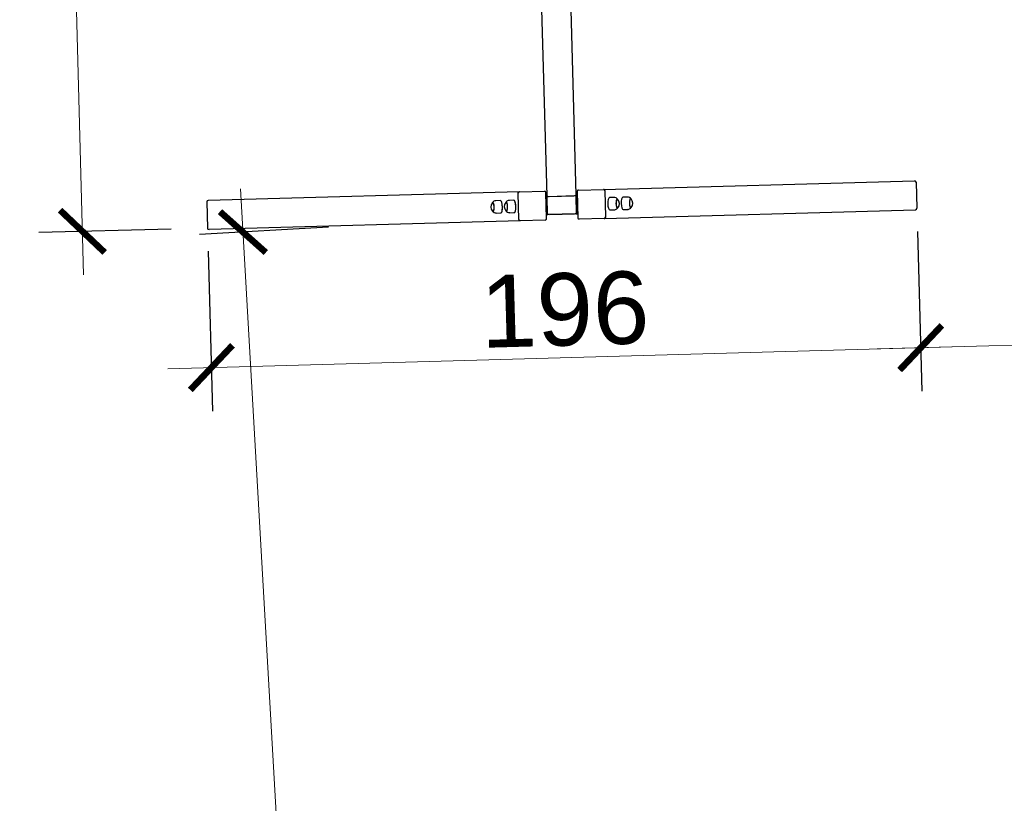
# Model space of a CAD drawing. Header units: millimetres. Extents: x 115689 to 123680, y 15655 to 20110.
# Tile 3 of 21: x 116951 to 117223, y 16769 to 16985. Entities that reach past the tile are written whole.
import ezdxf

# ---------------------------------------------------------------- set-up
doc = ezdxf.new("R2010")
doc.units = ezdxf.units.MM
doc.header["$LTSCALE"] = 100
doc.header["$MEASUREMENT"] = 0
doc.linetypes.add('DASHED', pattern=[0.75, 0.5, -0.25])
for name, color, linetype in [('2D_METAL', 232, 'Continuous'), ('4.Piłkochwyty', 30, 'DASHED'), ('Warstwa1', 1, 'Continuous')]:
    doc.layers.add(name, color=color, linetype=linetype)
doc.styles.add('styl3', font='ARIAL.TTF', dxfattribs={"height": 20})
doc.dimstyles.new('ISO-25$0', dxfattribs={"dimtxt": 10, "dimasz": 10, "dimexe": 5, "dimexo": 12, "dimgap": 2, "dimtad": 1, "dimdec": 0, "dimtxsty": 'Standard', "dimblk": 'ARCHTICK', "dimcen": 2.5, "dimdle": 5, "dimadec": 0, "dimazin": 0, "dimtfac": 1, "dimtdec": 0, "dimtmove": 0, "dimatfit": 3, "dimfxl": 1, "dimlwd": 0, "dimarcsym": 0})

# ---------------------------------------------------------------- blocks, each defined once
blk = doc.blocks.new('_ArchTick')
at = {"layer": 'Warstwa1', "color": 0, "const_width": 0.15}
blk.add_lwpolyline([(-0.5, -0.5), (0.5, 0.5)], dxfattribs=at)
blk = doc.blocks.new('*D675')
at = {"layer": '2D_METAL', "color": 1, "linetype": 'ByBlock', "lineweight": 0}
blk.add_line((116962.8, 17141.18), (116968.75, 16914.66), dxfattribs=at)
at = {"layer": '2D_METAL', "color": 1, "linetype": 'ByBlock', "lineweight": -2}
for p, q in [((116987.69, 17129.83), (116951.12, 17128.87)), ((116993.01, 16927.3), (116956.44, 16926.34))]:
    blk.add_line(p, q, dxfattribs=at)
at = {"layer": 'Defpoints', "color": 0, "linetype": 'ByBlock'}
for p in [(116997.69, 17130.09), (116968.43, 16926.66), (117003.01, 16927.57)]:
    blk.add_point(p, dxfattribs=at)
at = {"layer": '2D_METAL', "color": 1, "linetype": 'ByBlock', "lineweight": 0, "xscale": 12, "yscale": 12, "zscale": 12}
for p, rotation in [((116963.11, 17129.18), 91.504172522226), ((116968.43, 16926.66), 271.504172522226)]:
    blk.add_blockref('_ArchTick', p, dxfattribs=dict(at, rotation=rotation))
at = {"layer": '2D_METAL', "color": 4, "linetype": 'ByBlock', "insert": (116978.99, 17028.27), "char_height": 20, "attachment_point": 5, "rotation": 271.5042, "style": 'styl3'}
blk.add_mtext('203', dxfattribs=at)
blk = doc.blocks.new('*D676')
at = {"layer": '2D_METAL', "color": 1, "linetype": 'ByBlock', "lineweight": 0}
blk.add_line((117012.09, 16938.43), (117038.86, 16471.69), dxfattribs=at)
at = {"layer": '2D_METAL', "color": 1, "linetype": 'ByBlock', "lineweight": -2}
for p, q in [((117036.4, 16927.81), (117000.8, 16925.76)), ((117061.8, 16485.03), (117026.19, 16482.98))]:
    blk.add_line(p, q, dxfattribs=at)
at = {"layer": 'Defpoints', "color": 0, "linetype": 'ByBlock'}
for p in [(117046.39, 16928.38), (117071.78, 16485.6), (117038.17, 16483.67)]:
    blk.add_point(p, dxfattribs=at)
at = {"layer": '2D_METAL', "color": 1, "linetype": 'ByBlock', "lineweight": 0, "xscale": 12, "yscale": 12, "zscale": 12}
for p, rotation in [((117012.78, 16926.45), 93.28253975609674), ((117038.17, 16483.67), 273.2825397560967)]:
    blk.add_blockref('_ArchTick', p, dxfattribs=dict(at, rotation=rotation))
at = {"layer": '2D_METAL', "color": 4, "linetype": 'ByBlock', "insert": (117038.45, 16705.81), "char_height": 20, "attachment_point": 5, "rotation": 273.2825, "style": 'styl3'}
blk.add_mtext('444', dxfattribs=at)
blk = doc.blocks.new('*D680')
at = {"layer": '2D_METAL', "color": 1, "linetype": 'ByBlock', "lineweight": -2}
for p, q in [((117199.15, 16926.65), (117200.38, 16882.52)), ((117003.19, 16921.17), (117004.42, 16877.03))]:
    blk.add_line(p, q, dxfattribs=at)
at = {"layer": '2D_METAL', "color": 1, "linetype": 'ByBlock', "lineweight": 0}
blk.add_line((116992.09, 16888.69), (117212.04, 16894.85), dxfattribs=at)
at = {"layer": 'Defpoints', "color": 0, "linetype": 'ByBlock'}
for p in [(117198.87, 16936.65), (117002.91, 16931.16), (117200.05, 16894.52)]:
    blk.add_point(p, dxfattribs=at)
at = {"layer": '2D_METAL', "color": 1, "linetype": 'ByBlock', "lineweight": 0, "xscale": 12, "yscale": 12, "zscale": 12}
for p, rotation in [((117200.05, 16894.52), 1.603633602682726), ((117004.08, 16889.03), 181.6036336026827)]:
    blk.add_blockref('_ArchTick', p, dxfattribs=dict(at, rotation=rotation))
at = {"layer": '2D_METAL', "color": 4, "linetype": 'ByBlock', "insert": (117101.7, 16904.98), "char_height": 20, "attachment_point": 5, "rotation": 1.6036, "style": 'styl3'}
blk.add_mtext('196', dxfattribs=at)
blk = doc.blocks.new('*D681')
at = {"layer": '2D_METAL', "color": 1, "linetype": 'ByBlock', "lineweight": -2}
for p, q in [((119331.12, 16986.34), (119332.35, 16942.21)), ((117199.15, 16926.65), (117200.38, 16882.52))]:
    blk.add_line(p, q, dxfattribs=at)
at = {"layer": '2D_METAL', "color": 1, "linetype": 'ByBlock', "lineweight": 0}
blk.add_line((117188.05, 16894.18), (119344.01, 16954.54), dxfattribs=at)
at = {"layer": 'Defpoints', "color": 0, "linetype": 'ByBlock'}
for p in [(119330.84, 16996.34), (119332.02, 16954.2), (117198.87, 16936.65)]:
    blk.add_point(p, dxfattribs=at)
at = {"layer": '2D_METAL', "color": 1, "linetype": 'ByBlock', "lineweight": 0, "xscale": 12, "yscale": 12, "zscale": 12}
for p, rotation in [((119332.02, 16954.2), 1.603633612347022), ((117200.05, 16894.52), 181.603633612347)]:
    blk.add_blockref('_ArchTick', p, dxfattribs=dict(at, rotation=rotation))
at = {"layer": '2D_METAL', "color": 4, "linetype": 'ByBlock', "insert": (118265.66, 16937.57), "char_height": 20, "attachment_point": 5, "rotation": 1.6036, "style": 'styl3'}
blk.add_mtext('2133', dxfattribs=at)

msp = doc.modelspace()

# ---------------------------------------------------------------- linework, layer by layer
at = {"layer": '4.Piłkochwyty', "linetype": 'ByBlock'}
for p, q in [((117096.811, 16936.494), (117091.359, 17131.217)), ((117102.344, 17024.733), (117104.808, 16936.718)), ((117112.431, 16938.232), (117198.336, 16940.637)), ((117112.431, 16938.232), (117198.336, 16940.637)), ((117198.765, 16940.248), (117198.966, 16933.051)), ((117089.115, 16937.579), (117003.211, 16935.174)), ((117089.115, 16937.579), (117003.211, 16935.174)), ((117088.744, 16937.168), (117088.945, 16929.971)), ((117088.744, 16937.168), (117088.945, 16929.971)), ((117088.744, 16937.168), (117088.945, 16929.971)), ((117088.744, 16937.168), (117088.945, 16929.971)), ((117089.173, 16937.58), (117089.115, 16937.579)), ((117089.173, 16937.58), (117089.115, 16937.579)), ((117089.173, 16937.58), (117096.067, 16937.773)), ((117096.669, 16930.187), (117096.467, 16937.384)), ((117096.498, 16936.285), (117096.816, 16936.294)), ((117096.811, 16936.494), (117096.816, 16936.294)), ((117096.816, 16936.294), (117097.216, 16936.305)), ((117096.956, 16931.296), (117096.816, 16936.294)), ((117096.956, 16931.296), (117096.816, 16936.294)), ((117097.216, 16936.305), (117104.413, 16936.507)), ((117097.416, 16936.311), (117104.213, 16936.501)), ((117104.413, 16936.507), (117104.813, 16936.518)), ((117104.808, 16936.718), (117104.813, 16936.518)), ((117104.813, 16936.518), (117104.953, 16931.52)), ((117104.814, 16936.518), (117104.813, 16936.518)), ((117104.813, 16936.518), (117104.953, 16931.52)), ((117104.814, 16936.518), (117105.133, 16936.527)), ((117105.133, 16936.527), (117104.814, 16936.518)), ((117104.825, 16936.118), (117104.814, 16936.518)), ((117104.814, 16936.518), (117104.954, 16931.52)), ((117104.954, 16931.52), (117104.814, 16936.518)), ((117104.825, 16936.118), (117104.824, 16936.118)), ((117105.102, 16937.626), (117105.304, 16930.429)), ((117105.48, 16938.037), (117112.374, 16938.23)), ((117112.374, 16938.23), (117112.431, 16938.232)), ((117113.027, 16930.645), (117112.826, 16937.842)), ((117113.027, 16930.645), (117112.826, 16937.842)), ((117113.027, 16930.645), (117112.826, 16937.842)), ((117115.272, 16936.01), (117114.028, 16935.975)), ((117118.972, 16936.114), (117117.728, 16936.079)), ((117002.804, 16934.762), (117003.006, 16927.565)), ((117002.804, 16934.762), (117003.006, 16927.565)), ((117081.819, 16934.623), (117081.806, 16934.623)), ((117083.948, 16935.133), (117082.703, 16935.098)), ((117082.703, 16935.098), (117082.703, 16935.098)), ((117085.519, 16934.727), (117085.506, 16934.727)), ((117087.648, 16935.237), (117086.403, 16935.202)), ((117086.403, 16935.202), (117086.403, 16935.202)), ((117116.195, 16935.586), (117116.182, 16935.586)), ((117119.894, 16935.689), (117119.882, 16935.689)), ((117081.876, 16932.124), (117081.889, 16932.124)), ((117082.798, 16931.7), (117084.043, 16931.735)), ((117082.798, 16931.7), (117082.798, 16931.7)), ((117085.576, 16932.228), (117085.589, 16932.228)), ((117086.498, 16931.803), (117087.743, 16931.838)), ((117086.498, 16931.803), (117086.498, 16931.803)), ((117096.638, 16931.287), (117096.956, 16931.296)), ((117097.356, 16931.307), (117096.956, 16931.296)), ((117096.962, 16931.096), (117096.956, 16931.296)), ((117104.553, 16931.508), (117097.356, 16931.307)), ((117097.556, 16931.313), (117104.353, 16931.503)), ((117104.953, 16931.52), (117104.553, 16931.508)), ((117104.942, 16931.92), (117104.943, 16931.92)), ((117104.943, 16931.92), (117104.954, 16931.52)), ((117104.953, 16931.52), (117104.954, 16931.52)), ((117104.959, 16931.32), (117104.953, 16931.52)), ((117104.954, 16931.52), (117105.273, 16931.529)), ((117105.273, 16931.529), (117104.954, 16931.52)), ((117112.655, 16930.235), (117198.56, 16932.64)), ((117112.655, 16930.235), (117198.56, 16932.64)), ((117114.123, 16932.577), (117115.368, 16932.612)), ((117116.252, 16933.086), (117116.265, 16933.087)), ((117117.823, 16932.68), (117119.067, 16932.715)), ((117119.952, 16933.19), (117119.964, 16933.19)), ((117089.339, 16929.582), (117003.435, 16927.177)), ((117089.339, 16929.582), (117003.435, 16927.177)), ((117089.397, 16929.584), (117089.339, 16929.582)), ((117089.397, 16929.584), (117089.339, 16929.582)), ((117096.29, 16929.777), (117089.397, 16929.584)), ((117112.598, 16930.233), (117105.704, 16930.04)), ((117112.598, 16930.233), (117112.655, 16930.235))]:
    msp.add_line(p, q, dxfattribs=at)
for centre, radius, start, end in [((117096.072, 16937.378), 0.395, 0.87171, 90.80524), ((117096.072, 16937.378), 0.395, 0.87171, 90.80524), ((117105.496, 16937.643), 0.395, 92.33977, 182.39781), ((117115.377, 16934.882), 1.112, 32.03047, 95.36532), ((117119.077, 16934.986), 1.112, 32.03047, 95.36532), ((117083.098, 16933.409), 1.812, 140.7184, 222.48887), ((117083.098, 16933.409), 1.812, 140.7184, 222.48887), ((117086.798, 16933.512), 1.812, 140.7184, 222.48887), ((117086.798, 16933.512), 1.812, 140.7184, 222.48887), ((117114.973, 16934.301), 1.812, 320.7184, 42.48887), ((117118.673, 16934.405), 1.812, 320.7184, 42.48887), ((117082.694, 16932.828), 1.112, 212.03047, 275.36532), ((117082.694, 16932.828), 1.112, 212.03047, 275.36532), ((117086.394, 16932.931), 1.112, 212.03047, 275.36532), ((117086.394, 16932.931), 1.112, 212.03047, 275.36532), ((117096.274, 16930.171), 0.395, 272.33977, 2.39781), ((117096.274, 16930.171), 0.395, 272.33977, 2.39781), ((117105.699, 16930.435), 0.395, 180.87171, 270.80524)]:
    msp.add_arc(centre, radius, start, end, dxfattribs=at)
for centre, major_axis, ratio, start_param, end_param in [((117198.347, 16940.237), (0.417, 0.012), 0.9578263, 0, 1.5707963), ((117089.127, 16937.179), (-0.011, 0.4), 0.9578263, 0, 1.5707963), ((117089.127, 16937.179), (-0.011, 0.4), 0.9578263, 0, 1.5707963), ((117089.127, 16937.179), (-0.011, 0.4), 0.9578263, 0, 1.5707963), ((117089.127, 16937.179), (-0.011, 0.4), 0.9578263, 0, 1.5707963), ((117089.184, 16937.181), (0.011, -0.4), 0.9578263, 3.1415927, 4.712389), ((117089.184, 16937.181), (0.011, -0.4), 0.9578263, 3.1415927, 4.712389), ((117112.385, 16937.83), (-0.011, 0.4), 0.9578263, 4.712389, 6.2831853), ((117112.443, 16937.832), (0.011, -0.4), 0.9578263, 1.5707963, 3.1415927), ((117112.443, 16937.832), (0.011, -0.4), 0.9578263, 1.5707963, 3.1415927), ((117112.443, 16937.832), (0.011, -0.4), 0.9578263, 1.5707963, 3.1415927), ((117114.075, 16934.276), (0.048, -1.699), 0.2873479, 3.1415927, 6.2831853), ((117117.775, 16934.38), (0.048, -1.699), 0.2873479, 3.1415927, 6.2831853), ((117003.222, 16934.774), (-0.417, -0.012), 0.9578263, 4.712389, 6.2831853), ((117003.222, 16934.774), (-0.417, -0.012), 0.9578263, 4.712389, 6.2831853), ((117081.841, 16933.374), (0.035, -1.25), 0.2873479, 0, 3.4620493), ((117081.841, 16933.374), (-0.035, 1.25), 0.2873479, 0, 0.3204567), ((117081.841, 16933.374), (-0.035, 1.25), 0.2873479, 2.821136, 6.2831853), ((117081.854, 16933.374), (0.035, -1.25), 0.2873479, 0, 3.1415927), ((117081.854, 16933.374), (0.035, -1.25), 0.2873479, 0, 3.1415927), ((117083.996, 16933.434), (0.048, -1.699), 0.2873479, 0, 3.1415927), ((117083.995, 16933.434), (-0.048, 1.699), 0.2873479, 3.1415927, 6.2831853), ((117085.541, 16933.477), (0.035, -1.25), 0.2873479, 0, 3.4620493), ((117085.541, 16933.477), (0.035, -1.25), 0.2873479, 0, 3.4620493), ((117085.554, 16933.478), (0.035, -1.25), 0.2873479, 0, 3.1415927), ((117085.554, 16933.478), (-0.035, 1.25), 0.2873479, 3.1415927, 6.2831853), ((117087.695, 16933.538), (0.048, -1.699), 0.2873479, 0, 3.1415927), ((117087.695, 16933.538), (-0.048, 1.699), 0.2873479, 3.1415927, 6.2831853), ((117116.217, 16934.336), (0.035, -1.25), 0.2873479, 3.1415927, 6.2831853), ((117116.23, 16934.336), (0.035, -1.25), 0.2873479, 2.821136, 6.2831853), ((117119.917, 16934.44), (0.035, -1.25), 0.2873479, 3.1415927, 6.2831853), ((117119.929, 16934.44), (0.035, -1.25), 0.2873479, 2.821136, 6.2831853), ((117119.929, 16934.44), (0.035, -1.25), 0.2873479, 0, 0.3204567), ((117081.841, 16933.374), (0.035, -1.25), 0.2873479, 5.9627287, 6.2831853), ((117085.541, 16933.477), (0.035, -1.25), 0.2873479, 5.9627287, 6.2831853), ((117085.541, 16933.477), (0.035, -1.25), 0.2873479, 5.9627287, 6.2831853), ((117112.587, 16930.633), (-0.011, 0.4), 0.9578263, 3.1415927, 4.712389), ((117112.644, 16930.635), (0.011, -0.4), 0.9578263, 0, 1.5707963), ((117112.644, 16930.635), (0.011, -0.4), 0.9578263, 0, 1.5707963), ((117112.644, 16930.635), (0.011, -0.4), 0.9578263, 0, 1.5707963), ((117116.23, 16934.336), (0.035, -1.25), 0.2873479, 0, 0.3204567), ((117198.549, 16933.04), (0.417, 0.012), 0.9578263, 4.712389, 6.2831853), ((117089.328, 16929.982), (-0.011, 0.4), 0.9578263, 1.5707963, 3.1415927), ((117089.328, 16929.982), (-0.011, 0.4), 0.9578263, 1.5707963, 3.1415927), ((117089.328, 16929.982), (-0.011, 0.4), 0.9578263, 1.5707963, 3.1415927), ((117089.328, 16929.982), (-0.011, 0.4), 0.9578263, 1.5707963, 3.1415927), ((117089.385, 16929.983), (0.011, -0.4), 0.9578263, 4.712389, 6.2831853), ((117089.386, 16929.983), (0.011, -0.4), 0.9578263, 4.712389, 6.2831853), ((117003.423, 16927.577), (-0.417, -0.012), 0.9578263, 0, 1.5707963), ((117003.423, 16927.577), (-0.417, -0.012), 0.9578263, 0, 1.5707963)]:
    msp.add_ellipse(centre, major_axis=major_axis, ratio=ratio, start_param=start_param, end_param=end_param, dxfattribs=at)
for points in [[(117082.703, 16935.081), (117082.653, 16935.085), (117082.471, 16935.099), (117082.16, 16934.976), (117081.861, 16934.763), (117081.745, 16934.602), (117081.688, 16934.52)], [(117082.703, 16935.081), (117082.652, 16935.085), (117082.471, 16935.099), (117082.16, 16934.976), (117081.861, 16934.763), (117081.745, 16934.602), (117081.688, 16934.52)], [(117086.403, 16935.184), (117086.352, 16935.189), (117086.171, 16935.203), (117085.86, 16935.079), (117085.561, 16934.866), (117085.445, 16934.705), (117085.388, 16934.624)], [(117086.402, 16935.184), (117086.352, 16935.189), (117086.171, 16935.203), (117085.86, 16935.079), (117085.561, 16934.866), (117085.445, 16934.705), (117085.388, 16934.624)], [(117119.068, 16932.733), (117119.118, 16932.728), (117119.3, 16932.714), (117119.611, 16932.838), (117119.91, 16933.051), (117120.026, 16933.212), (117120.083, 16933.294)], [(117115.368, 16932.629), (117115.418, 16932.625), (117115.6, 16932.611), (117115.911, 16932.734), (117116.21, 16932.947), (117116.326, 16933.108), (117116.383, 16933.19)]]:
    msp.add_open_spline(points, degree=3, knots=[0, 0, 0, 0, 0.112668, 0.472921, 0.7728412, 1, 1, 1, 1], dxfattribs=at)

# ---------------------------------------------------------------- dimensions: what is measured, and where the dimension line sits
at = {"layer": '2D_METAL', "linetype": 'ByBlock'}
for p1, p2, distance, override, picture, middle in [((116997.688, 17130.091), (117003.006, 16927.565), -34.587, {"dimasz": 12, "dimexe": 12, "dimexo": 10, "dimgap": 3, "dimtxsty": 'styl3', "dimblk": 'ArchTick', "dimdle": 12, "dimclrd": 1, "dimclre": 1, "dimclrt": 4, "dimldrblk": 'ArchTick', "dimarcsym": 1}, '*D675', (116978.986, 17028.267)), ((117198.865, 16936.65), (119330.836, 16996.336), -42.151, {"dimasz": 12, "dimexe": 12, "dimexo": 10, "dimgap": 3, "dimtxsty": 'styl3', "dimdle": 12, "dimclrd": 1, "dimclre": 1, "dimclrt": 4, "dimldrblk": 'ArchTick', "dimarcsym": 1}, '*D681', (118265.66, 16937.572)), ((117002.905, 16931.164), (117198.865, 16936.65), -42.151, {"dimasz": 12, "dimexe": 12, "dimexo": 10, "dimgap": 3, "dimtxsty": 'styl3', "dimblk": 'ArchTick', "dimdle": 12, "dimclrd": 1, "dimclre": 1, "dimclrt": 4, "dimldrblk": 'ArchTick', "dimarcsym": 1}, '*D680', (117101.695, 16904.979)), ((117046.387, 16928.379), (117071.782, 16485.599), -33.664, {"dimasz": 12, "dimexe": 12, "dimexo": 10, "dimgap": 3, "dimtxsty": 'styl3', "dimdle": 12, "dimclrd": 1, "dimclre": 1, "dimclrt": 4, "dimldrblk": 'ArchTick', "dimarcsym": 1}, '*D676', (117038.455, 16705.806))]:
    dim = msp.add_aligned_dim(p1=p1, p2=p2, distance=distance, dimstyle='ISO-25$0', override=override, dxfattribs=at)
    dim.commit()
    dim.dimension.update_dxf_attribs({"geometry": picture, "text_midpoint": middle})

doc.saveas('drawing.dxf')
